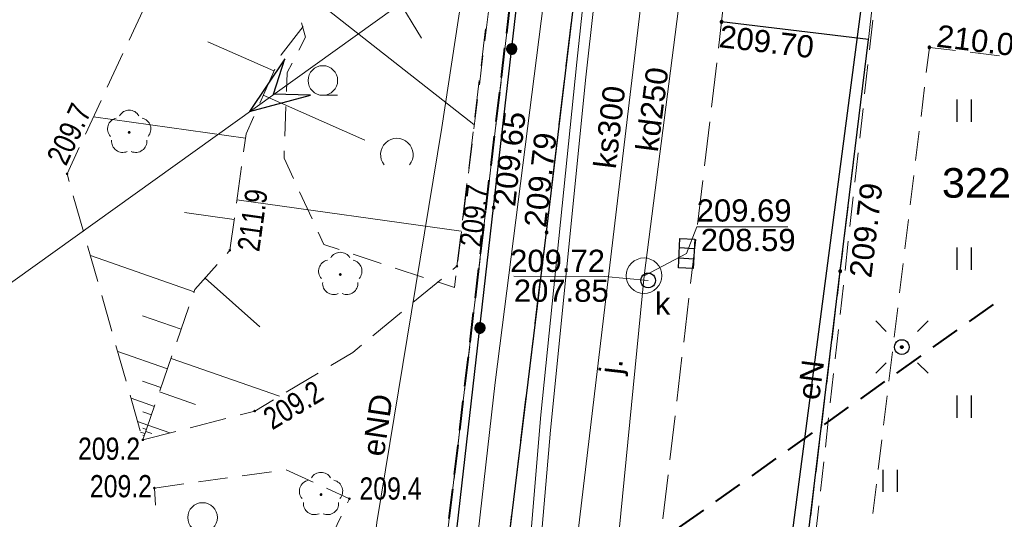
# Model space of a CAD drawing. Header units: metres. Extents: x 7419414 to 7419803, y 5549484 to 5549731.
# Tile 48 of 102: x 7419564 to 7419597, y 5549537 to 5549554. Entities that reach past the tile are written whole.
import ezdxf
from ezdxf.enums import TextEntityAlignment as Align

# ---------------------------------------------------------------- set-up
doc = ezdxf.new("R2010")
doc.units = ezdxf.units.M
doc.header["$MEASUREMENT"] = 0
doc.layers.get('0').update_dxf_attribs({"color": 250})
for name, color, linetype, lineweight in [('BUBZ01', 250, 'Continuous', 0), ('BUBZ01_1', 250, 'Continuous', 0), ('EGBP', 7, 'Continuous', 13), ('EGDE', 7, 'Continuous', 13), ('EGDE_O', 7, 'Continuous', 13), ('EGUG', 96, 'Continuous', 13), ('GUPPRZ_O', 7, 'Continuous', 13), ('LINIE ROZGRANICZAJĄCE MPZP', 212, 'Continuous', 0), ('OBOP02_01', 96, 'Continuous', 13), ('OTKC', 7, 'Continuous', 13), ('OTKJ', 7, 'Continuous', 13), ('OTKJ_O', 7, 'Continuous', 13), ('OTKK', 7, 'Continuous', 30), ('OTOO', 7, 'Continuous', 30), ('OTRS_O', 7, 'Continuous', 13), ('OTZT', 7, 'Continuous', 13), ('PTTL04', 250, 'Continuous', 0), ('PTTL05', 18, 'Continuous', 13), ('RTPW01', 250, 'Continuous', 0), ('SUCP', 212, 'Continuous', 13), ('SUEP', 1, 'Continuous', 13), ('SUEP_O', 1, 'Continuous', 13), ('SUKP', 36, 'Continuous', 13), ('SUKP_O', 36, 'Continuous', 13), ('SULO', 7, 'Continuous', 30), ('SUPK', 7, 'Continuous', 13), ('SUPW_O', 7, 'Continuous', 13), ('SUWP', 5, 'Continuous', 13)]:
    doc.layers.add(name, color=color, linetype=linetype, lineweight=lineweight)
doc.styles.add('Arial', font='arial.ttf')

# ---------------------------------------------------------------- blocks, each defined once
blk = doc.blocks.new('OBOP02_01_1')
at = {"layer": 'OBOP02_01', "linetype": 'Continuous', "lineweight": 13}
h = blk.add_hatch(color=96, dxfattribs=at)
edge = h.paths.add_edge_path()
edge.add_arc((0, 0), 0.005, 0, 360)
at = {"layer": 'OBOP02_01', "color": 96, "linetype": 'Continuous', "lineweight": 13}
for centre, start, end in [((0, 0.0375), 30.1471, 149.8529), ((-0.0357, 0.0116), 102.1471, 221.8529), ((0.0357, 0.0116), 318.1471, 77.8529), ((-0.022, -0.0303), 174.1472, 293.8529), ((0.022, -0.0303), 246.1471, 5.8529)]:
    blk.add_arc(centre, 0.0375, start, end, dxfattribs=at)
blk = doc.blocks.new('PTTL05_01')
at = {"layer": 'PTTL05', "color": 250, "linetype": 'Continuous', "lineweight": 13}
blk.add_line((0, -0.05), (0.05, -0.05), dxfattribs=at)
at = {"color": 250, "linetype": 'Continuous', "lineweight": 13}
blk.add_wipeout([(0.05, 0), (0.0499, 0.0031), (0.0496, 0.0063), (0.0491, 0.0094), (0.0484, 0.0124), (0.0476, 0.0155), (0.0465, 0.0184), (0.0452, 0.0213), (0.0438, 0.0241), (0.0422, 0.0268), (0.0405, 0.0294), (0.0385, 0.0319), (0.0364, 0.0342), (0.0342, 0.0364), (0.0319, 0.0385), (0.0294, 0.0405), (0.0268, 0.0422), (0.0241, 0.0438), (0.0213, 0.0452), (0.0184, 0.0465), (0.0155, 0.0476), (0.0124, 0.0484), (0.0094, 0.0491), (0.0063, 0.0496), (0.0031, 0.0499), (0, 0.05), (-0.0031, 0.0499), (-0.0063, 0.0496), (-0.0094, 0.0491), (-0.0124, 0.0484), (-0.0155, 0.0476), (-0.0184, 0.0465), (-0.0213, 0.0452), (-0.0241, 0.0438), (-0.0268, 0.0422), (-0.0294, 0.0405), (-0.0319, 0.0385), (-0.0342, 0.0364), (-0.0364, 0.0342), (-0.0385, 0.0319), (-0.0405, 0.0294), (-0.0422, 0.0268), (-0.0438, 0.0241), (-0.0452, 0.0213), (-0.0465, 0.0184), (-0.0476, 0.0155), (-0.0484, 0.0124), (-0.0491, 0.0094), (-0.0496, 0.0063), (-0.0499, 0.0031), (-0.05, 0), (-0.0499, -0.0031), (-0.0496, -0.0063), (-0.0491, -0.0094), (-0.0484, -0.0124), (-0.0476, -0.0155), (-0.0465, -0.0184), (-0.0452, -0.0213), (-0.0438, -0.0241), (-0.0422, -0.0268), (-0.0405, -0.0294), (-0.0385, -0.0319), (-0.0364, -0.0342), (-0.0342, -0.0364), (-0.0319, -0.0385), (-0.0294, -0.0405), (-0.0268, -0.0422), (-0.0241, -0.0438), (-0.0213, -0.0452), (-0.0184, -0.0465), (-0.0155, -0.0476), (-0.0124, -0.0484), (-0.0094, -0.0491), (-0.0063, -0.0496), (-0.0031, -0.0499), (0, -0.05), (0.0031, -0.0499), (0.0063, -0.0496), (0.0094, -0.0491), (0.0124, -0.0484), (0.0155, -0.0476), (0.0184, -0.0465), (0.0213, -0.0452), (0.0241, -0.0438), (0.0268, -0.0422), (0.0294, -0.0405), (0.0319, -0.0385), (0.0342, -0.0364), (0.0364, -0.0342), (0.0385, -0.0319), (0.0405, -0.0294), (0.0422, -0.0268), (0.0438, -0.0241), (0.0452, -0.0213), (0.0465, -0.0184), (0.0476, -0.0155), (0.0484, -0.0124), (0.0491, -0.0094), (0.0496, -0.0063)], dxfattribs=at).dxf.layer = 'PTTL05'
at = {"layer": 'PTTL05', "color": 250, "linetype": 'Continuous', "lineweight": 13}
blk.add_circle((0, 0), 0.05, dxfattribs=at)
blk = doc.blocks.new('RTPW01')
at = {"layer": 'RTPW01', "linetype": 'Continuous', "lineweight": 13}
h = blk.add_hatch(color=250, dxfattribs=at)
edge = h.paths.add_edge_path()
edge.add_arc((0, 0), 0.0045, 0, 360)
blk = doc.blocks.new('PTTL04_01')
at = {"layer": 'PTTL04', "color": 250, "linetype": 'Continuous', "lineweight": 13}
blk.add_line((-0.125, 0.075), (-0.075, 0.075), dxfattribs=at)
blk.add_arc((0.125, -0.125), 0.055, 320.4788, 219.5212, dxfattribs=at)
at = {"color": 250, "linetype": 'Continuous', "lineweight": 13}
blk.add_wipeout([(-0.075, 0.125), (-0.0751, 0.1281), (-0.0754, 0.1313), (-0.0759, 0.1344), (-0.0766, 0.1374), (-0.0774, 0.1405), (-0.0785, 0.1434), (-0.0798, 0.1463), (-0.0812, 0.1491), (-0.0828, 0.1518), (-0.0845, 0.1544), (-0.0865, 0.1569), (-0.0886, 0.1592), (-0.0908, 0.1614), (-0.0931, 0.1635), (-0.0956, 0.1655), (-0.0982, 0.1672), (-0.1009, 0.1688), (-0.1037, 0.1702), (-0.1066, 0.1715), (-0.1095, 0.1726), (-0.1126, 0.1734), (-0.1156, 0.1741), (-0.1187, 0.1746), (-0.1219, 0.1749), (-0.125, 0.175), (-0.1281, 0.1749), (-0.1313, 0.1746), (-0.1344, 0.1741), (-0.1374, 0.1734), (-0.1405, 0.1726), (-0.1434, 0.1715), (-0.1463, 0.1702), (-0.1491, 0.1688), (-0.1518, 0.1672), (-0.1544, 0.1655), (-0.1569, 0.1635), (-0.1592, 0.1614), (-0.1614, 0.1592), (-0.1635, 0.1569), (-0.1655, 0.1544), (-0.1672, 0.1518), (-0.1688, 0.1491), (-0.1702, 0.1463), (-0.1715, 0.1434), (-0.1726, 0.1405), (-0.1734, 0.1374), (-0.1741, 0.1344), (-0.1746, 0.1313), (-0.1749, 0.1281), (-0.175, 0.125), (-0.1749, 0.1219), (-0.1746, 0.1187), (-0.1741, 0.1156), (-0.1734, 0.1126), (-0.1726, 0.1095), (-0.1715, 0.1066), (-0.1702, 0.1037), (-0.1688, 0.1009), (-0.1672, 0.0982), (-0.1655, 0.0956), (-0.1635, 0.0931), (-0.1614, 0.0908), (-0.1592, 0.0886), (-0.1569, 0.0865), (-0.1544, 0.0845), (-0.1518, 0.0828), (-0.1491, 0.0812), (-0.1463, 0.0798), (-0.1434, 0.0785), (-0.1405, 0.0774), (-0.1374, 0.0766), (-0.1344, 0.0759), (-0.1313, 0.0754), (-0.1281, 0.0751), (-0.125, 0.075), (-0.1219, 0.0751), (-0.1187, 0.0754), (-0.1156, 0.0759), (-0.1126, 0.0766), (-0.1095, 0.0774), (-0.1066, 0.0785), (-0.1037, 0.0798), (-0.1009, 0.0812), (-0.0982, 0.0828), (-0.0956, 0.0845), (-0.0931, 0.0865), (-0.0908, 0.0886), (-0.0886, 0.0908), (-0.0865, 0.0931), (-0.0845, 0.0956), (-0.0828, 0.0982), (-0.0812, 0.1009), (-0.0798, 0.1037), (-0.0785, 0.1066), (-0.0774, 0.1095), (-0.0766, 0.1126), (-0.0759, 0.1156), (-0.0754, 0.1187)], dxfattribs=at).dxf.layer = 'PTTL04'
at = {"layer": 'PTTL04', "color": 250, "linetype": 'Continuous', "lineweight": 13}
blk.add_circle((-0.125, 0.125), 0.05, dxfattribs=at)
blk = doc.blocks.new('RTPW01_1')
at = {"layer": 'RTPW01', "linetype": 'Continuous', "lineweight": 13}
h = blk.add_hatch(color=250, dxfattribs=at)
edge = h.paths.add_edge_path()
edge.add_arc((0, 0), 0.0045, 0, 360)

msp = doc.modelspace()

# ---------------------------------------------------------------- hatches: boundary and pattern name
at = {"linetype": 'Continuous'}
for points in [[(7419587.56, 5549553.565), (7419587.548, 5549553.567), (7419587.537, 5549553.571), (7419587.528, 5549553.578), (7419587.521, 5549553.588), (7419587.517, 5549553.598), (7419587.515, 5549553.61), (7419587.517, 5549553.622), (7419587.521, 5549553.633), (7419587.528, 5549553.642), (7419587.537, 5549553.649), (7419587.548, 5549553.653), (7419587.56, 5549553.655), (7419587.572, 5549553.653), (7419587.582, 5549553.649), (7419587.592, 5549553.642), (7419587.599, 5549553.633), (7419587.603, 5549553.622), (7419587.605, 5549553.61), (7419587.603, 5549553.598), (7419587.599, 5549553.588), (7419587.592, 5549553.578), (7419587.582, 5549553.571), (7419587.572, 5549553.567)], [(7419580.453, 5549552.52), (7419580.409, 5549552.532), (7419580.369, 5549552.554), (7419580.336, 5549552.585), (7419580.313, 5549552.625), (7419580.3, 5549552.669), (7419580.299, 5549552.714), (7419580.31, 5549552.759), (7419580.333, 5549552.799), (7419580.364, 5549552.831), (7419580.404, 5549552.855), (7419580.448, 5549552.867), (7419580.493, 5549552.868), (7419580.538, 5549552.857), (7419580.577, 5549552.835), (7419580.61, 5549552.803), (7419580.634, 5549552.764), (7419580.646, 5549552.72), (7419580.647, 5549552.674), (7419580.636, 5549552.63), (7419580.614, 5549552.59), (7419580.582, 5549552.557), (7419580.543, 5549552.534), (7419580.499, 5549552.521)], [(7419580.453, 5549552.52), (7419580.409, 5549552.532), (7419580.369, 5549552.554), (7419580.336, 5549552.585), (7419580.313, 5549552.625), (7419580.3, 5549552.669), (7419580.299, 5549552.714), (7419580.31, 5549552.759), (7419580.333, 5549552.799), (7419580.364, 5549552.831), (7419580.404, 5549552.855), (7419580.448, 5549552.867), (7419580.493, 5549552.868), (7419580.538, 5549552.857), (7419580.577, 5549552.835), (7419580.61, 5549552.803), (7419580.634, 5549552.764), (7419580.646, 5549552.72), (7419580.647, 5549552.674), (7419580.636, 5549552.63), (7419580.614, 5549552.59), (7419580.582, 5549552.557), (7419580.543, 5549552.534), (7419580.499, 5549552.521)], [(7419594.58, 5549552.705), (7419594.568, 5549552.707), (7419594.558, 5549552.711), (7419594.548, 5549552.718), (7419594.541, 5549552.728), (7419594.537, 5549552.738), (7419594.535, 5549552.75), (7419594.537, 5549552.762), (7419594.541, 5549552.772), (7419594.548, 5549552.782), (7419594.558, 5549552.789), (7419594.568, 5549552.793), (7419594.58, 5549552.795), (7419594.592, 5549552.793), (7419594.603, 5549552.789), (7419594.612, 5549552.782), (7419594.619, 5549552.772), (7419594.623, 5549552.762), (7419594.625, 5549552.75), (7419594.623, 5549552.738), (7419594.619, 5549552.728), (7419594.612, 5549552.718), (7419594.603, 5549552.711), (7419594.592, 5549552.707)], [(7419579.86, 5549547.295), (7419579.848, 5549547.297), (7419579.838, 5549547.301), (7419579.828, 5549547.308), (7419579.821, 5549547.318), (7419579.817, 5549547.328), (7419579.815, 5549547.34), (7419579.817, 5549547.352), (7419579.821, 5549547.363), (7419579.828, 5549547.372), (7419579.838, 5549547.379), (7419579.848, 5549547.383), (7419579.86, 5549547.385), (7419579.872, 5549547.383), (7419579.883, 5549547.379), (7419579.892, 5549547.372), (7419579.899, 5549547.363), (7419579.903, 5549547.352), (7419579.905, 5549547.34), (7419579.903, 5549547.328), (7419579.899, 5549547.318), (7419579.892, 5549547.308), (7419579.883, 5549547.301), (7419579.872, 5549547.297)], [(7419581.65, 5549546.455), (7419581.638, 5549546.457), (7419581.628, 5549546.461), (7419581.618, 5549546.468), (7419581.611, 5549546.478), (7419581.607, 5549546.488), (7419581.605, 5549546.5), (7419581.607, 5549546.512), (7419581.611, 5549546.522), (7419581.618, 5549546.532), (7419581.628, 5549546.539), (7419581.638, 5549546.543), (7419581.65, 5549546.545), (7419581.662, 5549546.543), (7419581.673, 5549546.539), (7419581.682, 5549546.532), (7419581.689, 5549546.522), (7419581.693, 5549546.512), (7419581.695, 5549546.5), (7419581.693, 5549546.488), (7419581.689, 5549546.478), (7419581.682, 5549546.468), (7419581.673, 5549546.461), (7419581.662, 5549546.457)], [(7419591.57, 5549545.145), (7419591.558, 5549545.147), (7419591.548, 5549545.151), (7419591.538, 5549545.158), (7419591.531, 5549545.168), (7419591.527, 5549545.178), (7419591.525, 5549545.19), (7419591.527, 5549545.202), (7419591.531, 5549545.213), (7419591.538, 5549545.222), (7419591.548, 5549545.229), (7419591.558, 5549545.233), (7419591.57, 5549545.235), (7419591.582, 5549545.233), (7419591.593, 5549545.229), (7419591.602, 5549545.222), (7419591.609, 5549545.213), (7419591.613, 5549545.202), (7419591.615, 5549545.19), (7419591.613, 5549545.178), (7419591.609, 5549545.168), (7419591.602, 5549545.158), (7419591.593, 5549545.151), (7419591.582, 5549545.147)], [(7419579.382, 5549543.104), (7419579.337, 5549543.115), (7419579.297, 5549543.137), (7419579.265, 5549543.169), (7419579.241, 5549543.208), (7419579.228, 5549543.252), (7419579.227, 5549543.297), (7419579.238, 5549543.342), (7419579.261, 5549543.382), (7419579.292, 5549543.415), (7419579.331, 5549543.438), (7419579.375, 5549543.451), (7419579.421, 5549543.452), (7419579.465, 5549543.441), (7419579.505, 5549543.418), (7419579.538, 5549543.387), (7419579.562, 5549543.348), (7419579.574, 5549543.304), (7419579.575, 5549543.258), (7419579.564, 5549543.214), (7419579.542, 5549543.174), (7419579.51, 5549543.141), (7419579.471, 5549543.117), (7419579.427, 5549543.105)], [(7419579.382, 5549543.104), (7419579.337, 5549543.115), (7419579.297, 5549543.137), (7419579.265, 5549543.169), (7419579.241, 5549543.208), (7419579.228, 5549543.252), (7419579.227, 5549543.297), (7419579.238, 5549543.342), (7419579.261, 5549543.382), (7419579.292, 5549543.415), (7419579.331, 5549543.438), (7419579.375, 5549543.451), (7419579.421, 5549543.452), (7419579.465, 5549543.441), (7419579.505, 5549543.418), (7419579.538, 5549543.387), (7419579.562, 5549543.348), (7419579.574, 5549543.304), (7419579.575, 5549543.258), (7419579.564, 5549543.214), (7419579.542, 5549543.174), (7419579.51, 5549543.141), (7419579.471, 5549543.117), (7419579.427, 5549543.105)], [(7419593.652, 5549542.585), (7419593.64, 5549542.586), (7419593.63, 5549542.59), (7419593.62, 5549542.596), (7419593.613, 5549542.604), (7419593.608, 5549542.614), (7419593.605, 5549542.624), (7419593.605, 5549542.636), (7419593.609, 5549542.648), (7419593.615, 5549542.659), (7419593.626, 5549542.668), (7419593.637, 5549542.673), (7419593.649, 5549542.675), (7419593.662, 5549542.673), (7419593.671, 5549542.67), (7419593.68, 5549542.663), (7419593.688, 5549542.654), (7419593.693, 5549542.643), (7419593.695, 5549542.631), (7419593.694, 5549542.622), (7419593.691, 5549542.611), (7419593.683, 5549542.6), (7419593.675, 5549542.592), (7419593.664, 5549542.587)]]:
    msp.add_hatch(color=0, dxfattribs=at).paths.add_polyline_path(points)

# ---------------------------------------------------------------- linework, layer by layer
at = {"color": 0, "linetype": 'Continuous'}
for p, q in [((7419595.508, 5549550.991), (7419595.508, 5549550.241)), ((7419596.008, 5549550.241), (7419596.008, 5549550.991)), ((7419586.638, 5549545.952), (7419586.139, 5549545.977)), ((7419595.508, 5549545.991), (7419595.508, 5549545.241)), ((7419596.008, 5549545.241), (7419596.008, 5549545.991)), ((7419586.621, 5549545.603), (7419586.122, 5549545.628)), ((7419592.766, 5549543.514), (7419593.12, 5549543.16)), ((7419594.534, 5549543.514), (7419594.18, 5549543.16)), ((7419592.766, 5549541.746), (7419593.12, 5549542.1)), ((7419594.534, 5549541.746), (7419594.18, 5549542.1)), ((7419595.508, 5549540.991), (7419595.508, 5549540.241)), ((7419596.008, 5549540.241), (7419596.008, 5549540.991)), ((7419593.008, 5549538.491), (7419593.008, 5549537.741)), ((7419593.508, 5549537.741), (7419593.508, 5549538.491))]:
    msp.add_line(p, q, dxfattribs=at)
at = {"color": 0, "linetype": 'Continuous', "flags": 128}
for points in [[(7419587.515, 5549553.61), (7419587.517, 5549553.598), (7419587.521, 5549553.588), (7419587.528, 5549553.578), (7419587.537, 5549553.571), (7419587.548, 5549553.567), (7419587.56, 5549553.565), (7419587.572, 5549553.567), (7419587.582, 5549553.571), (7419587.592, 5549553.578), (7419587.599, 5549553.588), (7419587.603, 5549553.598), (7419587.605, 5549553.61), (7419587.603, 5549553.622), (7419587.599, 5549553.633), (7419587.592, 5549553.642), (7419587.582, 5549553.649), (7419587.572, 5549553.653), (7419587.56, 5549553.655), (7419587.548, 5549553.653), (7419587.537, 5549553.649), (7419587.528, 5549553.642), (7419587.521, 5549553.633), (7419587.517, 5549553.622), (7419587.515, 5549553.61)], [(7419580.453, 5549552.52), (7419580.499, 5549552.521), (7419580.543, 5549552.534), (7419580.582, 5549552.557), (7419580.614, 5549552.59), (7419580.636, 5549552.63), (7419580.647, 5549552.674), (7419580.646, 5549552.72), (7419580.634, 5549552.764), (7419580.61, 5549552.803), (7419580.577, 5549552.835), (7419580.538, 5549552.857), (7419580.493, 5549552.868), (7419580.448, 5549552.867), (7419580.404, 5549552.855), (7419580.364, 5549552.831), (7419580.333, 5549552.799), (7419580.31, 5549552.759), (7419580.299, 5549552.714), (7419580.3, 5549552.669), (7419580.313, 5549552.625), (7419580.336, 5549552.585), (7419580.369, 5549552.554), (7419580.409, 5549552.532), (7419580.453, 5549552.52)], [(7419580.453, 5549552.52), (7419580.499, 5549552.521), (7419580.543, 5549552.534), (7419580.582, 5549552.557), (7419580.614, 5549552.59), (7419580.636, 5549552.63), (7419580.647, 5549552.674), (7419580.646, 5549552.72), (7419580.634, 5549552.764), (7419580.61, 5549552.803), (7419580.577, 5549552.835), (7419580.538, 5549552.857), (7419580.493, 5549552.868), (7419580.448, 5549552.867), (7419580.404, 5549552.855), (7419580.364, 5549552.831), (7419580.333, 5549552.799), (7419580.31, 5549552.759), (7419580.299, 5549552.714), (7419580.3, 5549552.669), (7419580.313, 5549552.625), (7419580.336, 5549552.585), (7419580.369, 5549552.554), (7419580.409, 5549552.532), (7419580.453, 5549552.52)], [(7419594.535, 5549552.75), (7419594.537, 5549552.738), (7419594.541, 5549552.728), (7419594.548, 5549552.718), (7419594.558, 5549552.711), (7419594.568, 5549552.707), (7419594.58, 5549552.705), (7419594.592, 5549552.707), (7419594.603, 5549552.711), (7419594.612, 5549552.718), (7419594.619, 5549552.728), (7419594.623, 5549552.738), (7419594.625, 5549552.75), (7419594.623, 5549552.762), (7419594.619, 5549552.772), (7419594.612, 5549552.782), (7419594.603, 5549552.789), (7419594.592, 5549552.793), (7419594.58, 5549552.795), (7419594.568, 5549552.793), (7419594.558, 5549552.789), (7419594.548, 5549552.782), (7419594.541, 5549552.772), (7419594.537, 5549552.762), (7419594.535, 5549552.75)], [(7419579.815, 5549547.34), (7419579.817, 5549547.328), (7419579.821, 5549547.318), (7419579.828, 5549547.308), (7419579.838, 5549547.301), (7419579.848, 5549547.297), (7419579.86, 5549547.295), (7419579.872, 5549547.297), (7419579.883, 5549547.301), (7419579.892, 5549547.308), (7419579.899, 5549547.318), (7419579.903, 5549547.328), (7419579.905, 5549547.34), (7419579.903, 5549547.352), (7419579.899, 5549547.363), (7419579.892, 5549547.372), (7419579.883, 5549547.379), (7419579.872, 5549547.383), (7419579.86, 5549547.385), (7419579.848, 5549547.383), (7419579.838, 5549547.379), (7419579.828, 5549547.372), (7419579.821, 5549547.363), (7419579.817, 5549547.352), (7419579.815, 5549547.34)], [(7419581.605, 5549546.5), (7419581.607, 5549546.488), (7419581.611, 5549546.478), (7419581.618, 5549546.468), (7419581.628, 5549546.461), (7419581.638, 5549546.457), (7419581.65, 5549546.455), (7419581.662, 5549546.457), (7419581.673, 5549546.461), (7419581.682, 5549546.468), (7419581.689, 5549546.478), (7419581.693, 5549546.488), (7419581.695, 5549546.5), (7419581.693, 5549546.512), (7419581.689, 5549546.522), (7419581.682, 5549546.532), (7419581.673, 5549546.539), (7419581.662, 5549546.543), (7419581.65, 5549546.545), (7419581.638, 5549546.543), (7419581.628, 5549546.539), (7419581.618, 5549546.532), (7419581.611, 5549546.522), (7419581.607, 5549546.512), (7419581.605, 5549546.5)], [(7419586.655, 5549546.277), (7419586.605, 5549545.278), (7419586.105, 5549545.303), (7419586.155, 5549546.302), (7419586.655, 5549546.277)], [(7419591.525, 5549545.19), (7419591.527, 5549545.178), (7419591.531, 5549545.168), (7419591.538, 5549545.158), (7419591.548, 5549545.151), (7419591.558, 5549545.147), (7419591.57, 5549545.145), (7419591.582, 5549545.147), (7419591.593, 5549545.151), (7419591.602, 5549545.158), (7419591.609, 5549545.168), (7419591.613, 5549545.178), (7419591.615, 5549545.19), (7419591.613, 5549545.202), (7419591.609, 5549545.213), (7419591.602, 5549545.222), (7419591.593, 5549545.229), (7419591.582, 5549545.233), (7419591.57, 5549545.235), (7419591.558, 5549545.233), (7419591.548, 5549545.229), (7419591.538, 5549545.222), (7419591.531, 5549545.213), (7419591.527, 5549545.202), (7419591.525, 5549545.19)], [(7419585.08, 5549545.13), (7419585.145, 5549545.121), (7419585.205, 5549545.097), (7419585.257, 5549545.057), (7419585.297, 5549545.005), (7419585.321, 5549544.945), (7419585.33, 5549544.88), (7419585.321, 5549544.815), (7419585.297, 5549544.755), (7419585.257, 5549544.703), (7419585.205, 5549544.663), (7419585.145, 5549544.639), (7419585.08, 5549544.63), (7419585.015, 5549544.639), (7419584.955, 5549544.663), (7419584.903, 5549544.703), (7419584.863, 5549544.755), (7419584.839, 5549544.815), (7419584.83, 5549544.88), (7419584.839, 5549544.945), (7419584.863, 5549545.005), (7419584.903, 5549545.057), (7419584.955, 5549545.097), (7419585.015, 5549545.121), (7419585.08, 5549545.13)], [(7419579.382, 5549543.104), (7419579.427, 5549543.105), (7419579.471, 5549543.117), (7419579.51, 5549543.141), (7419579.542, 5549543.174), (7419579.564, 5549543.214), (7419579.575, 5549543.258), (7419579.574, 5549543.304), (7419579.562, 5549543.348), (7419579.538, 5549543.387), (7419579.505, 5549543.418), (7419579.465, 5549543.441), (7419579.421, 5549543.452), (7419579.375, 5549543.451), (7419579.331, 5549543.438), (7419579.292, 5549543.415), (7419579.261, 5549543.382), (7419579.238, 5549543.342), (7419579.227, 5549543.297), (7419579.228, 5549543.252), (7419579.241, 5549543.208), (7419579.265, 5549543.169), (7419579.297, 5549543.137), (7419579.337, 5549543.115), (7419579.382, 5549543.104)], [(7419579.382, 5549543.104), (7419579.427, 5549543.105), (7419579.471, 5549543.117), (7419579.51, 5549543.141), (7419579.542, 5549543.174), (7419579.564, 5549543.214), (7419579.575, 5549543.258), (7419579.574, 5549543.304), (7419579.562, 5549543.348), (7419579.538, 5549543.387), (7419579.505, 5549543.418), (7419579.465, 5549543.441), (7419579.421, 5549543.452), (7419579.375, 5549543.451), (7419579.331, 5549543.438), (7419579.292, 5549543.415), (7419579.261, 5549543.382), (7419579.238, 5549543.342), (7419579.227, 5549543.297), (7419579.228, 5549543.252), (7419579.241, 5549543.208), (7419579.265, 5549543.169), (7419579.297, 5549543.137), (7419579.337, 5549543.115), (7419579.382, 5549543.104)], [(7419593.65, 5549542.88), (7419593.715, 5549542.871), (7419593.775, 5549542.847), (7419593.827, 5549542.807), (7419593.867, 5549542.755), (7419593.891, 5549542.695), (7419593.9, 5549542.63), (7419593.891, 5549542.565), (7419593.867, 5549542.505), (7419593.827, 5549542.453), (7419593.775, 5549542.413), (7419593.715, 5549542.389), (7419593.65, 5549542.38), (7419593.585, 5549542.389), (7419593.525, 5549542.413), (7419593.473, 5549542.453), (7419593.433, 5549542.505), (7419593.409, 5549542.565), (7419593.4, 5549542.63), (7419593.409, 5549542.695), (7419593.433, 5549542.755), (7419593.473, 5549542.807), (7419593.525, 5549542.847), (7419593.585, 5549542.871), (7419593.65, 5549542.88)], [(7419593.649, 5549542.675), (7419593.662, 5549542.673), (7419593.671, 5549542.67), (7419593.68, 5549542.663), (7419593.688, 5549542.654), (7419593.693, 5549542.643), (7419593.695, 5549542.631), (7419593.694, 5549542.622), (7419593.691, 5549542.611), (7419593.683, 5549542.6), (7419593.675, 5549542.592), (7419593.664, 5549542.587), (7419593.652, 5549542.585), (7419593.64, 5549542.586), (7419593.63, 5549542.59), (7419593.62, 5549542.596), (7419593.613, 5549542.604), (7419593.608, 5549542.614), (7419593.605, 5549542.624), (7419593.605, 5549542.636), (7419593.609, 5549542.648), (7419593.615, 5549542.659), (7419593.626, 5549542.668), (7419593.637, 5549542.673), (7419593.649, 5549542.675)]]:
    msp.add_lwpolyline(points, close=True, dxfattribs=at)
at = {"layer": 'BUBZ01', "color": 250, "linetype": 'Continuous', "lineweight": 13}
for p, q in [((7419568.076, 5549554.125), (7419567.548, 5549552.991)), ((7419579.586, 5549553.371), (7419579.437, 5549552.13)), ((7419567.338, 5549552.538), (7419566.81, 5549551.405)), ((7419571.96, 5549550.87), (7419572.465, 5549552.013)), ((7419571.96, 5549550.87), (7419572.465, 5549552.013)), ((7419579.377, 5549551.633), (7419579.227, 5549550.392)), ((7419566.599, 5549550.951), (7419566.072, 5549549.818)), ((7419579.167, 5549549.896), (7419579.018, 5549548.655)), ((7419571.172, 5549547.49), (7419571.346, 5549548.728)), ((7419571.172, 5549547.49), (7419571.346, 5549548.728)), ((7419578.958, 5549548.159), (7419578.808, 5549546.918)), ((7419565.662, 5549547.735), (7419566.005, 5549546.533)), ((7419566.142, 5549546.052), (7419566.485, 5549544.85)), ((7419578.095, 5549544.926), (7419577.132, 5549544.13)), ((7419566.622, 5549544.369), (7419566.965, 5549543.167)), ((7419569.158, 5549542.806), (7419569.568, 5549543.987)), ((7419569.158, 5549542.806), (7419569.568, 5549543.987)), ((7419576.746, 5549543.811), (7419575.783, 5549543.015)), ((7419567.102, 5549542.686), (7419567.444, 5549541.484)), ((7419568.584, 5549541.153), (7419568.994, 5549542.334)), ((7419568.584, 5549541.153), (7419568.994, 5549542.334)), ((7419573.93, 5549541.75), (7419572.857, 5549541.108)), ((7419567.581, 5549541.003), (7419567.924, 5549539.801)), ((7419568.01, 5549539.5), (7419568.42, 5549540.681)), ((7419568.01, 5549539.5), (7419568.42, 5549540.681)), ((7419570.815, 5549540.22), (7419569.604, 5549539.909)), ((7419569.12, 5549539.785), (7419568.01, 5549539.5))]:
    msp.add_line(p, q, dxfattribs=at)
at = {"layer": 'BUBZ01', "color": 250, "linetype": 'Continuous', "lineweight": 13, "flags": 128}
for points in [[(7419572.667, 5549552.471), (7419572.68, 5549552.5), (7419573.431, 5549553.459)], [(7419572.667, 5549552.471), (7419572.68, 5549552.5), (7419573.431, 5549553.459)], [(7419571.415, 5549549.223), (7419571.5, 5549549.83), (7419571.757, 5549550.413)], [(7419571.415, 5549549.223), (7419571.5, 5549549.83), (7419571.757, 5549550.413)], [(7419565.861, 5549549.364), (7419565.45, 5549548.48), (7419565.525, 5549548.216)], [(7419570.854, 5549545.792), (7419570.95, 5549545.9), (7419571.103, 5549546.995)], [(7419570.854, 5549545.792), (7419570.95, 5549545.9), (7419571.103, 5549546.995)], [(7419578.748, 5549546.421), (7419578.62, 5549545.36), (7419578.48, 5549545.245)], [(7419569.732, 5549544.46), (7419569.77, 5549544.57), (7419570.522, 5549545.418)], [(7419569.732, 5549544.46), (7419569.77, 5549544.57), (7419570.522, 5549545.418)], [(7419575.398, 5549542.696), (7419575.1, 5549542.45), (7419574.359, 5549542.007)], [(7419572.428, 5549540.851), (7419571.79, 5549540.47), (7419571.299, 5549540.344)]]:
    msp.add_lwpolyline(points, dxfattribs=at)
at = {"layer": 'BUBZ01_1', "color": 250, "linetype": 'Continuous', "lineweight": 13}
for p, q in [((7419577.42, 5549553.061), (7419575.644, 5549555.993)), ((7419579.197, 5549550.143), (7419574.014, 5549554.203)), ((7419570.21, 5549552.937), (7419572.438, 5549551.952)), ((7419575.512, 5549549.612), (7419572.075, 5549551.131)), ((7419566.343, 5549550.4), (7419571.479, 5549549.682)), ((7419578.763, 5549546.545), (7419571.189, 5549547.605)), ((7419569.415, 5549547.173), (7419571.095, 5549546.938)), ((7419566.238, 5549545.717), (7419569.746, 5549544.5)), ((7419571.962, 5549543.318), (7419570.114, 5549544.958)), ((7419567.996, 5549543.687), (7419569.306, 5549543.232)), ((7419567.161, 5549542.477), (7419568.841, 5549541.894)), ((7419572.631, 5549540.973), (7419568.963, 5549542.246)), ((7419568.004, 5549541.475), (7419568.621, 5549541.26)), ((7419567.611, 5549540.901), (7419568.401, 5549540.627)), ((7419569.794, 5549540.695), (7419568.572, 5549541.12)), ((7419568.007, 5549540.448), (7419568.303, 5549540.345)), ((7419567.835, 5549540.113), (7419568.181, 5549539.993)), ((7419568.009, 5549539.895), (7419568.132, 5549539.852)), ((7419568.925, 5549539.735), (7419568.181, 5549539.993)), ((7419567.935, 5549539.763), (7419568.083, 5549539.711)), ((7419568.009, 5549539.658), (7419568.059, 5549539.641)), ((7419568.32, 5549539.708), (7419568.108, 5549539.782))]:
    msp.add_line(p, q, dxfattribs=at)
at = {"layer": 'EGBP', "color": 250, "linetype": 'Continuous', "lineweight": 13}
for p, q in [((7419592.669, 5549553.664), (7419592.559, 5549552.67)), ((7419592.503, 5549552.173), (7419592.393, 5549551.179)), ((7419592.338, 5549550.682), (7419592.227, 5549549.688)), ((7419592.172, 5549549.191), (7419592.061, 5549548.198)), ((7419592.006, 5549547.701), (7419591.896, 5549546.707)), ((7419591.84, 5549546.21), (7419591.73, 5549545.216)), ((7419591.675, 5549544.719), (7419591.564, 5549543.725)), ((7419591.509, 5549543.228), (7419591.398, 5549542.234)), ((7419591.343, 5549541.737), (7419591.233, 5549540.743)), ((7419591.177, 5549540.247), (7419591.067, 5549539.253)), ((7419591.012, 5549538.756), (7419590.901, 5549537.762)), ((7419590.846, 5549537.265), (7419590.735, 5549536.271))]:
    msp.add_line(p, q, dxfattribs=at)
at = {"layer": 'EGDE', "color": 250, "linetype": 'Continuous', "lineweight": 0, "flags": 128}
msp.add_lwpolyline([(7419584.48, 5549588.54), (7419590.93, 5549644.33), (7419562.5, 5549640.55), (7419548.95, 5549525.8), (7419576.9, 5549524.47), (7419583.97, 5549584.15), (7419584.48, 5549588.54)], close=True, dxfattribs=at)
msp.add_lwpolyline([(7419614.422, 5549585.169), (7419584.48, 5549588.54), (7419583.97, 5549584.15), (7419576.9, 5549524.47), (7419548.95, 5549525.8), (7419545.1, 5549496.74), (7419545.083, 5549495.993)], dxfattribs=at)
at = {"layer": 'EGUG', "color": 96, "linetype": 'Continuous', "lineweight": 13}
for p, q in [((7419580.288, 5549553.069), (7419580.347, 5549553.565)), ((7419580.347, 5549553.565), (7419580.288, 5549553.069)), ((7419580.17, 5549552.076), (7419580.229, 5549552.572)), ((7419580.229, 5549552.572), (7419580.17, 5549552.076)), ((7419580.053, 5549551.083), (7419580.111, 5549551.579)), ((7419580.111, 5549551.579), (7419580.053, 5549551.083)), ((7419579.935, 5549550.09), (7419579.994, 5549550.586)), ((7419579.994, 5549550.586), (7419579.935, 5549550.09)), ((7419579.817, 5549549.096), (7419579.876, 5549549.593)), ((7419579.876, 5549549.593), (7419579.817, 5549549.096)), ((7419579.7, 5549548.103), (7419579.759, 5549548.6)), ((7419579.759, 5549548.6), (7419579.7, 5549548.103)), ((7419579.582, 5549547.11), (7419579.641, 5549547.607)), ((7419579.641, 5549547.607), (7419579.582, 5549547.11)), ((7419579.464, 5549546.117), (7419579.523, 5549546.614)), ((7419579.523, 5549546.614), (7419579.464, 5549546.117)), ((7419579.347, 5549545.124), (7419579.406, 5549545.621)), ((7419579.406, 5549545.621), (7419579.347, 5549545.124)), ((7419579.229, 5549544.131), (7419579.288, 5549544.628)), ((7419579.288, 5549544.628), (7419579.229, 5549544.131)), ((7419579.112, 5549543.138), (7419579.17, 5549543.635)), ((7419579.17, 5549543.635), (7419579.112, 5549543.138)), ((7419578.994, 5549542.145), (7419579.053, 5549542.642)), ((7419579.053, 5549542.642), (7419578.994, 5549542.145)), ((7419578.876, 5549541.152), (7419578.935, 5549541.649)), ((7419578.935, 5549541.649), (7419578.876, 5549541.152)), ((7419578.759, 5549540.159), (7419578.817, 5549540.655)), ((7419578.817, 5549540.655), (7419578.759, 5549540.159)), ((7419578.641, 5549539.166), (7419578.7, 5549539.662)), ((7419578.7, 5549539.662), (7419578.641, 5549539.166)), ((7419578.523, 5549538.173), (7419578.582, 5549538.669)), ((7419578.582, 5549538.669), (7419578.523, 5549538.173)), ((7419578.406, 5549537.18), (7419578.464, 5549537.676)), ((7419578.464, 5549537.676), (7419578.406, 5549537.18))]:
    msp.add_line(p, q, dxfattribs=at)
at = {"layer": 'GUPPRZ_O', "color": 36, "linetype": 'Continuous', "lineweight": 13, "flags": 128}
for points in [[(7419586.38, 5549545.79), (7419586.72, 5549546.695), (7419589.8, 5549546.695)], [(7419585.08, 5549544.88), (7419583.614, 5549545.009), (7419580.541, 5549545.028)]]:
    msp.add_lwpolyline(points, dxfattribs=at)
at = {"layer": 'LINIE ROZGRANICZAJĄCE MPZP', "color": 212, "linetype": 'Continuous', "lineweight": 40}
for p, q in [((7419580.302, 5549553.227), (7419580.42, 5549554.22)), ((7419580.126, 5549551.737), (7419580.243, 5549552.73)), ((7419579.95, 5549550.248), (7419580.067, 5549551.241)), ((7419579.773, 5549548.758), (7419579.891, 5549549.751)), ((7419579.597, 5549547.268), (7419579.715, 5549548.261)), ((7419579.421, 5549545.779), (7419579.538, 5549546.772)), ((7419579.245, 5549544.289), (7419579.362, 5549545.282)), ((7419579.069, 5549542.8), (7419579.186, 5549543.793)), ((7419578.892, 5549541.31), (7419579.01, 5549542.303)), ((7419578.716, 5549539.82), (7419578.834, 5549540.813)), ((7419578.54, 5549538.331), (7419578.657, 5549539.324)), ((7419578.364, 5549536.841), (7419578.481, 5549537.834))]:
    msp.add_line(p, q, dxfattribs=at)
at = {"layer": 'LINIE ROZGRANICZAJĄCE MPZP', "color": 1, "linetype": 'Continuous', "lineweight": 40}
for p, q in [((7419596.734, 5549544.069), (7419595.919, 5549543.49)), ((7419595.511, 5549543.201), (7419594.695, 5549542.623)), ((7419594.287, 5549542.333), (7419593.471, 5549541.755)), ((7419593.063, 5549541.466), (7419592.248, 5549540.887)), ((7419591.84, 5549540.598), (7419591.024, 5549540.02)), ((7419590.616, 5549539.731), (7419589.8, 5549539.152)), ((7419589.393, 5549538.863), (7419588.577, 5549538.285)), ((7419588.169, 5549537.995), (7419587.353, 5549537.417)), ((7419586.945, 5549537.128), (7419586.129, 5549536.549))]:
    msp.add_line(p, q, dxfattribs=at)
at = {"layer": 'OTKC', "color": 250, "linetype": 'Continuous', "lineweight": 13}
for p, q in [((7419592.52, 5549553.02), (7419592.657, 5549554.217)), ((7419592.436, 5549552.331), (7419592.52, 5549553.02)), ((7419594.58, 5549552.75), (7419594.477, 5549551.903)), ((7419595.459, 5549552.643), (7419594.58, 5549552.75)), ((7419596.948, 5549552.462), (7419595.956, 5549552.583)), ((7419592.256, 5549550.842), (7419592.376, 5549551.835)), ((7419594.417, 5549551.407), (7419594.297, 5549550.414)), ((7419592.075, 5549549.353), (7419592.196, 5549550.346)), ((7419594.236, 5549549.918), (7419594.116, 5549548.925)), ((7419591.894, 5549547.864), (7419592.015, 5549548.857)), ((7419594.056, 5549548.429), (7419593.935, 5549547.436)), ((7419591.714, 5549546.375), (7419591.834, 5549547.368)), ((7419593.875, 5549546.939), (7419593.755, 5549545.947)), ((7419591.57, 5549545.19), (7419591.654, 5549545.879)), ((7419591.472, 5549544.377), (7419591.57, 5549545.19)), ((7419593.694, 5549545.45), (7419593.574, 5549544.458)), ((7419591.291, 5549542.888), (7419591.412, 5549543.881)), ((7419593.514, 5549543.961), (7419593.393, 5549542.969)), ((7419591.111, 5549541.399), (7419591.231, 5549542.392)), ((7419593.333, 5549542.472), (7419593.213, 5549541.48)), ((7419590.931, 5549539.91), (7419591.051, 5549540.902)), ((7419593.152, 5549540.983), (7419593.032, 5549539.99)), ((7419590.751, 5549538.421), (7419590.871, 5549539.413)), ((7419592.972, 5549539.494), (7419592.851, 5549538.501)), ((7419590.57, 5549536.931), (7419590.691, 5549537.924)), ((7419592.791, 5549538.005), (7419592.671, 5549537.012))]:
    msp.add_line(p, q, dxfattribs=at)
at = {"layer": 'OTKJ', "color": 250, "linetype": 'Continuous', "lineweight": 13}
for p, q in [((7419587.701, 5549554.832), (7419587.56, 5549553.61)), ((7419582.303, 5549552.117), (7419582.482, 5549553.606)), ((7419587.56, 5549553.61), (7419587.455, 5549552.722)), ((7419587.396, 5549552.226), (7419587.22, 5549550.736)), ((7419582.065, 5549550.131), (7419582.243, 5549551.62)), ((7419587.162, 5549550.24), (7419586.986, 5549548.75)), ((7419581.826, 5549548.145), (7419582.005, 5549549.635)), ((7419586.927, 5549548.253), (7419586.751, 5549546.764)), ((7419581.63, 5549546.51), (7419581.767, 5549547.649)), ((7419581.497, 5549545.417), (7419581.63, 5549546.51)), ((7419586.692, 5549546.267), (7419586.516, 5549544.778)), ((7419581.255, 5549543.431), (7419581.436, 5549544.92)), ((7419586.458, 5549544.281), (7419586.282, 5549542.791)), ((7419581.013, 5549541.446), (7419581.194, 5549542.935)), ((7419586.223, 5549542.295), (7419586.047, 5549540.805)), ((7419580.771, 5549539.461), (7419580.953, 5549540.95)), ((7419585.988, 5549540.309), (7419585.812, 5549538.819)), ((7419580.529, 5549537.476), (7419580.711, 5549538.964)), ((7419585.754, 5549538.322), (7419585.578, 5549536.833)), ((7419580.287, 5549535.49), (7419580.469, 5549536.979))]:
    msp.add_line(p, q, dxfattribs=at)
at = {"layer": 'OTKK', "color": 250, "linetype": 'Continuous', "lineweight": 30, "flags": 128}
msp.add_lwpolyline([(7419590.37, 5549618.39), (7419587.76, 5549597.15), (7419585.23, 5549576.35), (7419583.87, 5549565.17), (7419581.63, 5549546.51), (7419579.61, 5549529.93), (7419579.7, 5549526.6), (7419580.83, 5549522.1), (7419581.7, 5549519.98), (7419582.06, 5549519.17), (7419586.17, 5549509.34), (7419587.79, 5549506.26), (7419589.72, 5549503.95), (7419591.64, 5549502), (7419592.17, 5549508.76), (7419591.86, 5549509.38), (7419590.48, 5549512.11), (7419587.45, 5549519.31), (7419586.24, 5549522.18), (7419588.79, 5549522.22), (7419591.57, 5549545.19), (7419592.52, 5549553.02), (7419587.56, 5549553.61)], dxfattribs=at)
at = {"layer": 'OTOO', "color": 250, "linetype": 'Continuous', "lineweight": 30, "flags": 128}
msp.add_lwpolyline([(7419577.24, 5549524.39), (7419579.86, 5549547.34), (7419581.94, 5549565.5), (7419583.97, 5549583.38), (7419586.18, 5549602.37), (7419588.48, 5549621.66), (7419591.01, 5549644.3)], dxfattribs=at)
at = {"layer": 'OTZT', "color": 250, "linetype": 'Continuous', "lineweight": 13}
for p, q in [((7419594.477, 5549551.903), (7419594.58, 5549552.75)), ((7419594.58, 5549552.75), (7419595.459, 5549552.643)), ((7419595.956, 5549552.583), (7419596.948, 5549552.462)), ((7419594.297, 5549550.414), (7419594.417, 5549551.407)), ((7419594.116, 5549548.925), (7419594.236, 5549549.918)), ((7419593.935, 5549547.436), (7419594.056, 5549548.429)), ((7419593.755, 5549545.947), (7419593.875, 5549546.939)), ((7419593.574, 5549544.458), (7419593.694, 5549545.45)), ((7419593.393, 5549542.969), (7419593.514, 5549543.961)), ((7419593.213, 5549541.48), (7419593.333, 5549542.472)), ((7419593.032, 5549539.99), (7419593.152, 5549540.983)), ((7419592.851, 5549538.501), (7419592.972, 5549539.494)), ((7419592.671, 5549537.012), (7419592.791, 5549538.005))]:
    msp.add_line(p, q, dxfattribs=at)
at = {"layer": 'PTTL05', "color": 250, "linetype": 'Continuous', "lineweight": 13}
for p, q in [((7419579.562, 5549552.972), (7419579.684, 5549553.964)), ((7419579.38, 5549551.483), (7419579.501, 5549552.475)), ((7419579.197, 5549549.994), (7419579.319, 5549550.986)), ((7419572.846, 5549550.755), (7419572.808, 5549549.756)), ((7419579.014, 5549548.505), (7419579.136, 5549549.498)), ((7419573.306, 5549547.872), (7419573.726, 5549546.965)), ((7419578.832, 5549547.016), (7419578.953, 5549548.009)), ((7419578.649, 5549545.527), (7419578.771, 5549546.52)), ((7419575.114, 5549545.766), (7419576.064, 5549545.454)), ((7419576.539, 5549545.298), (7419577.489, 5549544.985)), ((7419569.886, 5549538.077), (7419570.876, 5549538.215)), ((7419571.371, 5549538.284), (7419572.362, 5549538.422)), ((7419572.856, 5549538.487), (7419573.766, 5549538.071)), ((7419568.4, 5549537.87), (7419569.39, 5549538.008)), ((7419568.433, 5549537.297), (7419568.4, 5549537.87)), ((7419574.709, 5549536.92), (7419574.279, 5549536.017))]:
    msp.add_line(p, q, dxfattribs=at)
at = {"layer": 'PTTL05', "color": 250, "linetype": 'Continuous', "lineweight": 13, "flags": 128}
for points in [[(7419573.37, 5549553.583), (7419573.51, 5549553.09), (7419573.285, 5549552.658)], [(7419573.054, 5549552.214), (7419572.89, 5549551.9), (7419572.865, 5549551.255)], [(7419572.789, 5549549.257), (7419572.78, 5549549.01), (7419573.096, 5549548.326)], [(7419573.935, 5549546.511), (7419574.13, 5549546.09), (7419574.64, 5549545.922)], [(7419577.964, 5549544.829), (7419578.54, 5549544.64), (7419578.588, 5549545.031)], [(7419574.22, 5549537.863), (7419574.99, 5549537.51), (7419574.924, 5549537.372)]]:
    msp.add_lwpolyline(points, dxfattribs=at)
at = {"layer": 'SUCP', "color": 212, "linetype": 'Continuous', "lineweight": 13, "flags": 128}
for points in [[(7419585.01, 5549526.58), (7419584.66, 5549527.12), (7419583.94, 5549528.22), (7419580.47, 5549528.62), (7419581.45, 5549540.34), (7419582.67, 5549552.25), (7419583.94, 5549564.17), (7419585.59, 5549576.22), (7419590.84, 5549575.56)], [(7419585.56, 5549526.54), (7419585.19, 5549527.05), (7419584.21, 5549528.6), (7419580.85, 5549528.95), (7419581.78, 5549539.82), (7419582.97, 5549551.74), (7419584.3, 5549563.65), (7419585.86, 5549575.67), (7419590.888, 5549575.093)]]:
    msp.add_lwpolyline(points, dxfattribs=at)
at = {"layer": 'SUEP', "color": 1, "linetype": 'Continuous', "lineweight": 13, "flags": 128}
for points in [[(7419582.09, 5549579.02), (7419582.74, 5549580.35), (7419578.11, 5549550.04), (7419575.92, 5549536.71), (7419574.77, 5549527.23), (7419576.23, 5549525.16), (7419572.4, 5549524.92), (7419561.76, 5549525.57), (7419523.01, 5549528.33), (7419517.32, 5549530.65), (7419514.73, 5549530.14)], [(7419498.755, 5549498.387), (7419590.72, 5549564.27), (7419591.77, 5549565.02)], [(7419569.81, 5549517.3), (7419569.5, 5549517.34), (7419570.15, 5549520.38), (7419571.2, 5549521.31), (7419577.705, 5549520.836), (7419588.006, 5549525.443), (7419588.633, 5549526.228), (7419592.632, 5549556.813), (7419593.553, 5549559.066), (7419593.801, 5549560.452), (7419593.97, 5549561.61), (7419595.61, 5549561.28)]]:
    msp.add_lwpolyline(points, dxfattribs=at)
at = {"layer": 'SUKP', "color": 36, "linetype": 'Continuous', "lineweight": 13}
for p, q in [((7419587.29, 5549563.23), (7419584.94, 5549545.04)), ((7419584.94, 5549545.04), (7419586.38, 5549545.79))]:
    msp.add_line(p, q, dxfattribs=at)
at = {"layer": 'SUKP', "color": 36, "linetype": 'Continuous', "lineweight": 13, "flags": 128}
for points in [[(7419587.73, 5549509.36), (7419581.39, 5549525.27), (7419584.9, 5549554.76)], [(7419585.3, 5549519.97), (7419583.05, 5549525.78), (7419584.94, 5549545.04)]]:
    msp.add_lwpolyline(points, dxfattribs=at)
at = {"layer": 'SULO', "color": 250, "linetype": 'Continuous', "lineweight": 30, "flags": 128}
msp.add_lwpolyline([(7419588.633, 5549526.228), (7419592.632, 5549556.813), (7419593.553, 5549559.066)], dxfattribs=at)
at = {"layer": 'SUPK', "color": 36, "linetype": 'Continuous', "lineweight": 13, "flags": 128}
msp.add_lwpolyline([(7419584.94, 5549544.44, -1), (7419584.94, 5549545.64, -1), (7419584.94, 5549544.44)], format="xyb", dxfattribs=at)
at = {"layer": 'SUWP', "color": 5, "linetype": 'Continuous', "lineweight": 13, "flags": 128}
msp.add_lwpolyline([(7419583.88, 5549572.68), (7419581.55, 5549554.25), (7419579.91, 5549541.44), (7419578.58, 5549529.72), (7419578.5, 5549529.43), (7419578.3, 5549526.36), (7419578.88, 5549524.52)], dxfattribs=at)

# ---------------------------------------------------------------- block references
at = {"layer": 'OBOP02_01', "color": 96, "linetype": 'Continuous', "lineweight": 13, "xscale": 10, "yscale": 10, "zscale": 10}
for p in [(7419567.55, 5549549.88), (7419574.68, 5549545.08), (7419574.03, 5549537.65)]:
    msp.add_blockref('OBOP02_01_1', p, dxfattribs=at)
at = {"layer": 'RTPW01', "color": 250, "linetype": 'Continuous', "lineweight": 13, "xscale": 10, "yscale": 10, "zscale": 10}
for name, p in [('RTPW01', (7419565.45, 5549548.48)), ('RTPW01_1', (7419570.95, 5549545.9)), ('RTPW01_1', (7419578.62, 5549545.36)), ('RTPW01_1', (7419571.79, 5549540.47)), ('RTPW01', (7419568.01, 5549539.5)), ('RTPW01', (7419568.4, 5549537.87)), ('RTPW01', (7419574.99, 5549537.51))]:
    msp.add_blockref(name, p, dxfattribs=at)

# ---------------------------------------------------------------- texts
at = {"layer": 'EGDE_O', "color": 250, "linetype": 'Continuous', "lineweight": 80, "style": 'Arial'}
msp.add_text('322', height=1, dxfattribs=at).set_placement((7419596.17, 5549547.674), align=Align.CENTER)
at = {"layer": 'GUPPRZ_O', "color": 36, "linetype": 'Continuous', "lineweight": 0, "style": 'Arial'}
for s, p in [('209.69', (7419586.72, 5549546.868)), ('208.59', (7419586.857, 5549545.871))]:
    msp.add_text(s, height=0.75, dxfattribs=at).set_placement(p)
for s, p in [('209.72', (7419583.623, 5549545.168)), ('207.85', (7419583.748, 5549544.159))]:
    msp.add_text(s, height=0.75, dxfattribs=at).set_placement(p, align=Align.RIGHT)
at = {"layer": 'OTKJ_O', "color": 250, "linetype": 'Continuous', "lineweight": 0, "style": 'Arial'}
msp.add_text('j.', height=0.75, rotation=83.466, dxfattribs=at).set_placement((7419584.172, 5549541.686))
at = {"layer": 'OTRS_O', "color": 250, "linetype": 'Continuous', "lineweight": 0, "style": 'Arial'}
for s, rotation, p in [('210.03', 353.0641, (7419594.789, 5549552.774)), ('209.70', 353.2164, (7419587.447, 5549552.76)), ('209.65', 83.466, (7419580.584, 5549547.352)), ('209.79', 83.466, (7419581.629, 5549546.64)), ('209.79', 83.0829, (7419592.616, 5549544.941))]:
    msp.add_text(s, height=0.75, rotation=rotation, dxfattribs=at).set_placement(p)
at = {"layer": 'RTPW01', "color": 250, "linetype": 'Continuous', "lineweight": 13, "style": 'Arial', "width": 0.8}
msp.add_text('209.7', height=0.75, rotation=65.0542, dxfattribs=at).set_placement((7419565.415, 5549548.714))
at = {"layer": 'RTPW01', "color": 141, "linetype": 'Continuous', "lineweight": 13, "style": 'Arial', "width": 0.8}
for s, rotation, p in [('211.9', 82.0332, (7419571.941, 5549545.826)), ('209.7', 83.0045, (7419579.448, 5549545.977)), ('209.2', 30.8873, (7419572.382, 5549539.814))]:
    msp.add_text(s, height=0.75, rotation=rotation, dxfattribs=at).set_placement(p)
at = {"layer": 'RTPW01', "color": 250, "linetype": 'Continuous', "lineweight": 13, "style": 'Arial', "width": 0.8}
for s, p in [('209.2', (7419565.821, 5549538.824)), ('209.2', (7419566.223, 5549537.559)), ('209.4', (7419575.329, 5549537.48))]:
    msp.add_text(s, height=0.75, dxfattribs=at).set_placement(p)
at = {"layer": 'SUEP_O', "color": 1, "linetype": 'Continuous', "lineweight": 0, "style": 'Arial'}
msp.add_text('eN', height=0.75, rotation=82.551, dxfattribs=at).set_placement((7419590.94, 5549541.479), align=Align.CENTER)
msp.add_text('eND', height=0.75, rotation=81.596, dxfattribs=at).set_placement((7419576.15, 5549538.908))
at = {"layer": 'SUKP_O', "color": 36, "linetype": 'Continuous', "lineweight": 0, "style": 'Arial'}
for s, rotation, p in [('kd250', 82.6386, (7419585.587, 5549550.607)), ('ks300', 83.212, (7419584.149, 5549550.013))]:
    msp.add_text(s, height=0.75, rotation=rotation, dxfattribs=at).set_placement(p, align=Align.CENTER)
at = {"layer": 'SUPW_O', "color": 250, "linetype": 'Continuous', "lineweight": 0, "style": 'Arial'}
msp.add_text('k', height=0.75, dxfattribs=at).set_placement((7419585.83, 5549543.72), align=Align.RIGHT)

# ---------------------------------------------------------------- next in the draw order: block references
at = {"layer": 'PTTL04', "color": 250, "linetype": 'Continuous', "lineweight": 13, "xscale": 10, "yscale": 10, "zscale": 10}
msp.add_blockref('PTTL04_01', (7419575.341, 5549550.381), dxfattribs=at)
at = {"layer": 'PTTL05', "color": 250, "linetype": 'Continuous', "lineweight": 13, "xscale": 10, "yscale": 10, "zscale": 10}
msp.add_blockref('PTTL05_01', (7419570.028, 5549536.876), dxfattribs=at)

# ---------------------------------------------------------------- next in the draw order: linework, layer by layer
at = {"color": 0, "linetype": 'Continuous', "flags": 128}
msp.add_lwpolyline([(7419572.429, 5549551.167), (7419572.805, 5549552.359), (7419571.616, 5549550.584), (7419573.679, 5549551.139), (7419572.429, 5549551.167)], close=True, dxfattribs=at)

doc.saveas('drawing.dxf')
